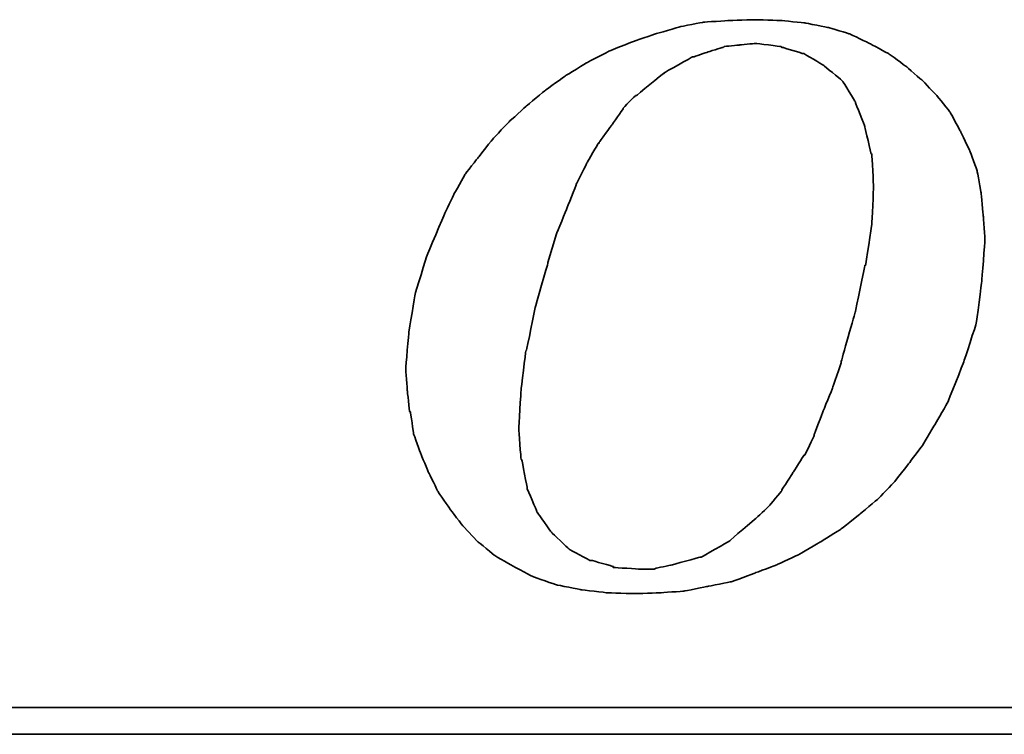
# Model space of a CAD drawing. Header units: millimetres. Extents: x 421 to 815, y 477 to 606.
# Tile 34 of 52: x 720.45 to 725.13, y 514.85 to 518.24. Entities that reach past the tile are written whole.
import ezdxf

# ---------------------------------------------------------------- set-up
doc = ezdxf.new("R2010")
doc.units = ezdxf.units.MM
doc.layers.add('DIM', color=4, linetype='CONTINUOUS')
doc.layers.add('layer 1', color=7, linetype='CONTINUOUS')

# ---------------------------------------------------------------- blocks, each defined once
blk = doc.blocks.new('TBI MOTION logo(完整正式版)')
at = {"layer": 'layer 1', "color": 22, "lineweight": 35}
for points, knots in [([(-11.34375, -6.98375), (-11.34375, -6.98375), (-10.91375, -7.43875), (-10.91375, -7.43875), (-10.91375, -7.43875), (-10.91375, -7.43875), (-10.38625, -7.87125), (-10.38625, -7.87125), (-10.38625, -7.87125), (-10.38625, -7.87125), (-9.81125, -8.20375), (-9.81125, -8.20375), (-9.81125, -8.20375), (-9.81125, -8.20375), (-9.21125, -8.51875), (-9.21125, -8.51875), (-9.21125, -8.51875), (-9.21125, -8.51875), (-8.51625, -8.75875), (-8.51625, -8.75875), (-8.51625, -8.75875), (-8.51625, -8.75875), (-7.77125, -8.90375), (-7.77125, -8.90375), (-7.77125, -8.90375), (-7.77125, -8.90375), (-6.97875, -8.99875), (-6.97875, -8.99875), (-6.97875, -8.99875), (-6.97875, -8.99875), (-6.14125, -9.02375), (-6.14125, -9.02375), (-6.14125, -9.02375), (-6.14125, -9.02375), (-5.37125, -8.99875), (-5.37125, -8.99875), (-5.37125, -8.99875), (-5.37125, -8.99875), (-4.65375, -8.94875), (-4.65375, -8.94875), (-4.65375, -8.94875), (-4.65375, -8.94875), (-3.93375, -8.80625), (-3.93375, -8.80625), (-3.93375, -8.80625), (-3.93375, -8.80625), (-3.21375, -8.66375), (-3.21375, -8.66375), (-3.21375, -8.66375), (-3.21375, -8.66375), (-2.49375, -8.39875), (-2.49375, -8.39875), (-2.49375, -8.39875), (-2.49375, -8.39875), (-1.79875, -8.13375), (-1.79875, -8.13375), (-1.79875, -8.13375), (-1.79875, -8.13375), (-1.17375, -7.84375), (-1.17375, -7.84375), (-1.17375, -7.84375), (-1.17375, -7.84375), (-0.52375, -7.46375), (-0.52375, -7.46375), (-0.52375, -7.46375), (-0.52375, -7.46375), (0.10124, -7.07875), (0.10124, -7.07875), (0.10124, -7.07875), (0.10124, -7.07875), (0.67625, -6.62375), (0.67625, -6.62375), (0.67625, -6.62375), (0.67625, -6.62375), (1.24874, -6.14375), (1.24874, -6.14375), (1.24874, -6.14375), (1.24874, -6.14375), (1.72874, -5.64125), (1.72874, -5.64125), (1.72874, -5.64125), (1.72874, -5.64125), (2.18624, -5.06375), (2.18624, -5.06375), (2.18624, -5.06375), (2.18624, -5.06375), (2.61625, -4.48874), (2.61625, -4.48874), (2.61625, -4.48874), (2.61625, -4.48874), (3.00125, -3.83874), (3.00125, -3.83874), (3.00125, -3.83874), (3.00125, -3.83874), (3.36124, -3.21374), (3.36124, -3.21374), (3.36124, -3.21374), (3.36124, -3.21374), (3.84374, -1.99125), (3.84374, -1.99125), (3.84374, -1.99125), (3.84374, -1.99125), (4.22625, -0.81875), (4.22625, -0.81875), (4.22625, -0.81875), (4.22625, -0.81875), (4.39125, 0.45624), (4.39125, 0.45624), (4.39125, 0.45624), (4.39125, 0.45624), (4.48874, 1.70124), (4.48874, 1.70124), (4.48874, 1.70124), (4.48874, 1.70124), (4.43874, 2.44625), (4.43874, 2.44625), (4.43874, 2.44625), (4.43874, 2.44625), (4.36874, 3.14125), (4.36874, 3.14125), (4.36874, 3.14125), (4.36874, 3.14125), (4.25125, 3.81125), (4.25125, 3.81125), (4.25125, 3.81125), (4.25125, 3.81125), (4.03124, 4.41125), (4.03124, 4.41125), (4.03124, 4.41125), (4.03124, 4.41125), (3.74374, 5.01125), (3.74374, 5.01125), (3.74374, 5.01125), (3.74374, 5.01125), (3.43124, 5.58875), (3.43124, 5.58875), (3.43124, 5.58875), (3.43124, 5.58875), (3.02625, 6.09125), (3.02625, 6.09125), (3.02625, 6.09125), (3.02625, 6.09125), (2.59374, 6.54875), (2.59374, 6.54875), (2.59374, 6.54875), (2.59374, 6.54875), (2.09124, 6.98125), (2.09124, 6.98125), (2.09124, 6.98125), (2.09124, 6.98125), (1.56124, 7.36625), (1.56124, 7.36625), (1.56124, 7.36625), (1.56124, 7.36625), (0.98624, 7.67625), (0.98624, 7.67625), (0.98624, 7.67625), (0.98624, 7.67625), (0.38624, 7.96375), (0.38624, 7.96375), (0.38624, 7.96375), (0.38624, 7.96375), (-0.25875, 8.15625), (-0.25875, 8.15625), (-0.25875, 8.15625), (-0.25875, 8.15625), (-0.98125, 8.30125), (-0.98125, 8.30125), (-0.98125, 8.30125), (-0.98125, 8.30125), (-1.70124, 8.37125), (-1.70124, 8.37125), (-1.70124, 8.37125), (-1.70124, 8.37125), (-2.49375, 8.39624), (-2.49375, 8.39624), (-2.49375, 8.39624), (-2.49375, 8.39624), (-3.28625, 8.37125), (-3.28625, 8.37125), (-3.28625, 8.37125), (-3.28625, 8.37125), (-4.05125, 8.32125), (-4.05125, 8.32125), (-4.05125, 8.32125), (-4.05125, 8.32125), (-4.77375, 8.18125), (-4.77375, 8.18125), (-4.77375, 8.18125), (-4.77375, 8.18125), (-5.51625, 7.96375), (-5.51625, 7.96375), (-5.51625, 7.96375), (-5.51625, 7.96375), (-6.21125, 7.72625), (-6.21125, 7.72625), (-6.21125, 7.72625), (-6.21125, 7.72625), (-6.92875, 7.43625), (-6.92875, 7.43625), (-6.92875, 7.43625), (-6.92875, 7.43625), (-7.57875, 7.10125), (-7.57875, 7.10125), (-7.57875, 7.10125), (-7.57875, 7.10125), (-8.24875, 6.69125), (-8.24875, 6.69125), (-8.24875, 6.69125), (-8.24875, 6.69125), (-8.84875, 6.26125), (-8.84875, 6.26125), (-8.84875, 6.26125), (-8.84875, 6.26125), (-9.42625, 5.78125), (-9.42625, 5.78125), (-9.42625, 5.78125), (-9.42625, 5.78125), (-9.95375, 5.30125), (-9.95375, 5.30125), (-9.95375, 5.30125), (-9.95375, 5.30125), (-10.43375, 4.79624), (-10.43375, 4.79624), (-10.43375, 4.79624), (-10.43375, 4.79624), (-10.88875, 4.22125), (-10.88875, 4.22125), (-10.88875, 4.22125), (-10.88875, 4.22125), (-11.29875, 3.69375), (-11.29875, 3.69375), (-11.29875, 3.69375), (-11.29875, 3.69375), (-11.63375, 3.09125), (-11.63375, 3.09125), (-11.63375, 3.09125), (-11.63375, 3.09125), (-11.91875, 2.49625), (-11.91875, 2.49625), (-11.91875, 2.49625), (-11.91875, 2.49625), (-12.44875, 1.24625), (-12.44875, 1.24625), (-12.44875, 1.24625), (-12.44875, 1.24625), (-12.80875, 0.06874), (-12.80875, 0.06874), (-12.80875, 0.06874), (-12.80875, 0.06874), (-12.99875, -1.07875), (-12.99875, -1.07875), (-12.99875, -1.07875), (-12.99875, -1.07875), (-13.09375, -2.18375), (-13.09375, -2.18375), (-13.09375, -2.18375), (-13.09375, -2.18375), (-13.04875, -2.85375), (-13.04875, -2.85375), (-13.04875, -2.85375), (-13.04875, -2.85375), (-12.97375, -3.50375), (-12.97375, -3.50375), (-12.97375, -3.50375), (-12.97375, -3.50375), (-12.95375, -3.50375), (-12.95375, -3.50375), (-12.95375, -3.50375), (-12.95375, -3.50375), (-12.85375, -4.17375), (-12.85375, -4.17375), (-12.85375, -4.17375), (-12.85375, -4.17375), (-12.63875, -4.77624), (-12.63875, -4.77624), (-12.63875, -4.77624), (-12.63875, -4.77624), (-12.39875, -5.35125), (-12.39875, -5.35125), (-12.39875, -5.35125), (-12.39875, -5.35125), (-12.11375, -5.92875), (-12.11375, -5.92875), (-12.11375, -5.92875), (-12.11375, -5.92875), (-11.75375, -6.45375), (-11.75375, -6.45375), (-11.75375, -6.45375), (-11.75375, -6.45375), (-11.34375, -6.98375), (-11.34375, -6.98375)], [0, 0, 0, 0, 0.01369863, 0.01369863, 0.01369863, 0.01369864, 0.02739726, 0.02739726, 0.02739726, 0.02739727, 0.04109589, 0.04109589, 0.04109589, 0.0410959, 0.05479452, 0.05479452, 0.05479452, 0.05479453, 0.06849315, 0.06849315, 0.06849315, 0.06849316, 0.08219178, 0.08219178, 0.08219178, 0.08219179, 0.09589041, 0.09589041, 0.09589041, 0.09589042, 0.10958904, 0.10958904, 0.10958904, 0.10958905, 0.12328767, 0.12328767, 0.12328767, 0.12328768, 0.1369863, 0.1369863, 0.1369863, 0.13698631, 0.15068493, 0.15068493, 0.15068493, 0.15068494, 0.16438356, 0.16438356, 0.16438356, 0.16438357, 0.17808219, 0.17808219, 0.17808219, 0.1780822, 0.19178082, 0.19178082, 0.19178082, 0.19178083, 0.20547945, 0.20547945, 0.20547945, 0.20547946, 0.21917808, 0.21917808, 0.21917808, 0.21917809, 0.23287671, 0.23287671, 0.23287671, 0.23287672, 0.24657534, 0.24657534, 0.24657534, 0.24657535, 0.26027397, 0.26027397, 0.26027397, 0.26027398, 0.2739726, 0.2739726, 0.2739726, 0.27397261, 0.28767123, 0.28767123, 0.28767123, 0.28767124, 0.30136986, 0.30136986, 0.30136986, 0.30136987, 0.31506849, 0.31506849, 0.31506849, 0.3150685, 0.32876712, 0.32876712, 0.32876712, 0.32876713, 0.34246575, 0.34246575, 0.34246575, 0.34246576, 0.35616438, 0.35616438, 0.35616438, 0.35616439, 0.36986301, 0.36986301, 0.36986301, 0.36986302, 0.38356164, 0.38356164, 0.38356164, 0.38356165, 0.39726027, 0.39726027, 0.39726027, 0.39726028, 0.4109589, 0.4109589, 0.4109589, 0.41095891, 0.42465753, 0.42465753, 0.42465753, 0.42465754, 0.43835616, 0.43835616, 0.43835616, 0.43835617, 0.45205479, 0.45205479, 0.45205479, 0.4520548, 0.46575342, 0.46575342, 0.46575342, 0.46575343, 0.47945205, 0.47945205, 0.47945205, 0.47945206, 0.49315068, 0.49315068, 0.49315068, 0.49315069, 0.50684932, 0.50684932, 0.50684932, 0.50684933, 0.52054795, 0.52054795, 0.52054795, 0.52054796, 0.53424658, 0.53424658, 0.53424658, 0.53424659, 0.54794521, 0.54794521, 0.54794521, 0.54794522, 0.56164384, 0.56164384, 0.56164384, 0.56164385, 0.57534247, 0.57534247, 0.57534247, 0.57534248, 0.5890411, 0.5890411, 0.5890411, 0.58904111, 0.60273973, 0.60273973, 0.60273973, 0.60273974, 0.61643836, 0.61643836, 0.61643836, 0.61643837, 0.63013699, 0.63013699, 0.63013699, 0.630137, 0.64383562, 0.64383562, 0.64383562, 0.64383563, 0.65753425, 0.65753425, 0.65753425, 0.65753426, 0.67123288, 0.67123288, 0.67123288, 0.67123289, 0.68493151, 0.68493151, 0.68493151, 0.68493152, 0.69863014, 0.69863014, 0.69863014, 0.69863015, 0.71232877, 0.71232877, 0.71232877, 0.71232878, 0.7260274, 0.7260274, 0.7260274, 0.72602741, 0.73972603, 0.73972603, 0.73972603, 0.73972604, 0.75342466, 0.75342466, 0.75342466, 0.75342467, 0.76712329, 0.76712329, 0.76712329, 0.7671233, 0.78082192, 0.78082192, 0.78082192, 0.78082193, 0.79452055, 0.79452055, 0.79452055, 0.79452056, 0.80821918, 0.80821918, 0.80821918, 0.80821919, 0.82191781, 0.82191781, 0.82191781, 0.82191782, 0.83561644, 0.83561644, 0.83561644, 0.83561645, 0.84931507, 0.84931507, 0.84931507, 0.84931508, 0.8630137, 0.8630137, 0.8630137, 0.86301371, 0.87671233, 0.87671233, 0.87671233, 0.87671234, 0.89041096, 0.89041096, 0.89041096, 0.89041097, 0.90410959, 0.90410959, 0.90410959, 0.9041096, 0.91780822, 0.91780822, 0.91780822, 0.91780823, 0.93150685, 0.93150685, 0.93150685, 0.93150686, 0.94520548, 0.94520548, 0.94520548, 0.94520549, 0.95890411, 0.95890411, 0.95890411, 0.95890412, 0.97260274, 0.97260274, 0.97260274, 0.97260275, 0.98630137, 0.98630137, 0.98630137, 0.98630138, 1, 1, 1, 1]), ([(-8.77875, 1.03124), (-8.77875, 1.03124), (-8.51625, 1.89625), (-8.51625, 1.89625), (-8.51625, 1.89625), (-8.51625, 1.89625), (-8.20375, 2.66375), (-8.20375, 2.66375), (-8.20375, 2.66375), (-8.20375, 2.66375), (-7.91625, 3.38125), (-7.91625, 3.38125), (-7.91625, 3.38125), (-7.91625, 3.38125), (-7.91625, 3.40624), (-7.91625, 3.40624), (-7.91625, 3.40624), (-7.91625, 3.40624), (-7.57875, 4.07624), (-7.57875, 4.07624), (-7.57875, 4.07624), (-7.57875, 4.07624), (-7.24375, 4.65125), (-7.24375, 4.65125), (-7.24375, 4.65125), (-7.24375, 4.65125), (-7.21875, 4.65125), (-7.21875, 4.65125), (-7.21875, 4.65125), (-7.21875, 4.65125), (-7.21875, 4.67624), (-7.21875, 4.67624), (-7.21875, 4.67624), (-7.21875, 4.67624), (-6.83625, 5.20375), (-6.83625, 5.20375), (-6.83625, 5.20375), (-6.83625, 5.20375), (-6.49875, 5.68625), (-6.49875, 5.68625), (-6.49875, 5.68625), (-6.49875, 5.68625), (-6.49875, 5.70625), (-6.49875, 5.70625), (-6.49875, 5.70625), (-6.49875, 5.70625), (-6.11625, 6.09125), (-6.11625, 6.09125), (-6.11625, 6.09125), (-6.11625, 6.09125), (-6.09125, 6.09125), (-6.09125, 6.09125), (-6.09125, 6.09125), (-6.09125, 6.09125), (-5.27375, 6.76625), (-5.27375, 6.76625), (-5.27375, 6.76625), (-5.27375, 6.76625), (-5.24875, 6.76625), (-5.24875, 6.76625), (-5.24875, 6.76625), (-5.24875, 6.76625), (-5.24875, 6.78625), (-5.24875, 6.78625), (-5.24875, 6.78625), (-5.24875, 6.78625), (-4.38875, 7.26624), (-4.38875, 7.26624), (-4.38875, 7.26624), (-4.38875, 7.26624), (-4.36125, 7.26624), (-4.36125, 7.26624), (-4.36125, 7.26624), (-4.36125, 7.26624), (-3.93375, 7.41125), (-3.93375, 7.41125), (-3.93375, 7.41125), (-3.93375, 7.41125), (-3.47375, 7.55625), (-3.47375, 7.55625), (-3.47375, 7.55625), (-3.47375, 7.55625), (-3.45375, 7.55625), (-3.45375, 7.55625), (-3.45375, 7.55625), (-3.45375, 7.55625), (-3.42875, 7.58124), (-3.42875, 7.58124), (-3.42875, 7.58124), (-3.42875, 7.58124), (-2.97375, 7.62625), (-2.97375, 7.62625), (-2.97375, 7.62625), (-2.97375, 7.62625), (-2.49375, 7.67625), (-2.49375, 7.67625), (-2.49375, 7.67625), (-2.49375, 7.67625), (-2.46875, 7.67625), (-2.46875, 7.67625), (-2.46875, 7.67625), (-2.46875, 7.67625), (-1.70124, 7.58124), (-1.70124, 7.58124), (-1.70124, 7.58124), (-1.70124, 7.58124), (-1.67875, 7.55625), (-1.67875, 7.55625), (-1.67875, 7.55625), (-1.67875, 7.55625), (-1.65375, 7.55625), (-1.65375, 7.55625), (-1.65375, 7.55625), (-1.65375, 7.55625), (-1.03125, 7.36625), (-1.03125, 7.36625), (-1.03125, 7.36625), (-1.03125, 7.36625), (-1.00625, 7.36625), (-1.00625, 7.36625), (-1.00625, 7.36625), (-1.00625, 7.36625), (-0.43124, 7.02624), (-0.43124, 7.02624), (-0.43124, 7.02624), (-0.43124, 7.02624), (-0.40625, 7.00624), (-0.40625, 7.00624), (-0.40625, 7.00624), (-0.40625, 7.00624), (0.12124, 6.57124), (0.12124, 6.57124), (0.12124, 6.57124), (0.12124, 6.57124), (0.14624, 6.54875), (0.14624, 6.54875), (0.14624, 6.54875), (0.14624, 6.54875), (0.17124, 6.52375), (0.17124, 6.52375), (0.17124, 6.52375), (0.17124, 6.52375), (0.55625, 5.89875), (0.55625, 5.89875), (0.55625, 5.89875), (0.55625, 5.89875), (0.55625, 5.87625), (0.55625, 5.87625), (0.55625, 5.87625), (0.55625, 5.87625), (0.84124, 5.15625), (0.84124, 5.15625), (0.84124, 5.15625), (0.84124, 5.15625), (0.84124, 5.13125), (0.84124, 5.13125), (0.84124, 5.13125), (0.84124, 5.13125), (1.03624, 4.31875), (1.03624, 4.31875), (1.03624, 4.31875), (1.03624, 4.31875), (1.05624, 4.31875), (1.05624, 4.31875), (1.05624, 4.31875), (1.05624, 4.31875), (1.05624, 4.29125), (1.05624, 4.29125), (1.05624, 4.29125), (1.05624, 4.29125), (1.10625, 3.33125), (1.10625, 3.33125), (1.10625, 3.33125), (1.10625, 3.33125), (1.10625, 3.30875), (1.10625, 3.30875), (1.10625, 3.30875), (1.10625, 3.30875), (1.05624, 2.20624), (1.05624, 2.20624), (1.05624, 2.20624), (1.05624, 2.20624), (1.05624, 2.18124), (1.05624, 2.18124), (1.05624, 2.18124), (1.05624, 2.18124), (0.86624, 0.93624), (0.86624, 0.93624), (0.86624, 0.93624), (0.86624, 0.93624), (0.84124, 0.93624), (0.84124, 0.93624), (0.84124, 0.93624), (0.84124, 0.93624), (0.55625, -0.45874), (0.55625, -0.45874), (0.55625, -0.45874), (0.55625, -0.45874), (0.12124, -1.99125), (0.12124, -1.99125), (0.12124, -1.99125), (0.12124, -1.99125), (0.12124, -2.01874), (0.12124, -2.01874), (0.12124, -2.01874), (0.12124, -2.01874), (-0.13874, -2.78375), (-0.13874, -2.78375), (-0.13874, -2.78375), (-0.13874, -2.78375), (-0.43124, -3.50375), (-0.43124, -3.50375), (-0.43124, -3.50375), (-0.43124, -3.50375), (-0.69375, -4.19875), (-0.69375, -4.19875), (-0.69375, -4.19875), (-0.69375, -4.19875), (-0.69375, -4.22375), (-0.69375, -4.22375), (-0.69375, -4.22375), (-0.69375, -4.22375), (-0.98125, -4.82374), (-0.98125, -4.82374), (-0.98125, -4.82374), (-0.98125, -4.82374), (-1.00625, -4.82374), (-1.00625, -4.82374), (-1.00625, -4.82374), (-1.00625, -4.82374), (-1.33875, -5.35125), (-1.33875, -5.35125), (-1.33875, -5.35125), (-1.33875, -5.35125), (-1.67875, -5.87875), (-1.67875, -5.87875), (-1.67875, -5.87875), (-1.67875, -5.87875), (-1.67875, -5.90375), (-1.67875, -5.90375), (-1.67875, -5.90375), (-1.67875, -5.90375), (-2.05875, -6.35875), (-2.05875, -6.35875), (-2.05875, -6.35875), (-2.05875, -6.35875), (-2.08375, -6.38375), (-2.08375, -6.38375), (-2.08375, -6.38375), (-2.08375, -6.38375), (-2.46875, -6.74375), (-2.46875, -6.74375), (-2.46875, -6.74375), (-2.46875, -6.74375), (-3.25875, -7.41625), (-3.25875, -7.41625), (-3.25875, -7.41625), (-3.25875, -7.41625), (-3.28625, -7.43875), (-3.28625, -7.43875), (-3.28625, -7.43875), (-3.28625, -7.43875), (-4.12375, -7.91875), (-4.12375, -7.91875), (-4.12375, -7.91875), (-4.12375, -7.91875), (-4.14875, -7.91875), (-4.14875, -7.91875), (-4.14875, -7.91875), (-4.14875, -7.91875), (-4.17125, -7.91875), (-4.17125, -7.91875), (-4.17125, -7.91875), (-4.17125, -7.91875), (-5.03375, -8.15875), (-5.03375, -8.15875), (-5.03375, -8.15875), (-5.03375, -8.15875), (-5.51625, -8.25625), (-5.51625, -8.25625), (-5.51625, -8.25625), (-5.51625, -8.25625), (-5.54125, -8.27875), (-5.54125, -8.27875), (-5.54125, -8.27875), (-5.54125, -8.27875), (-5.56375, -8.27875), (-5.56375, -8.27875), (-5.56375, -8.27875), (-5.56375, -8.27875), (-5.99625, -8.27875), (-5.99625, -8.27875), (-5.99625, -8.27875), (-5.99625, -8.27875), (-6.76375, -8.23125), (-6.76375, -8.23125), (-6.76375, -8.23125), (-6.76375, -8.23125), (-6.78875, -8.23125), (-6.78875, -8.23125), (-6.78875, -8.23125), (-6.78875, -8.23125), (-6.78875, -8.20375), (-6.78875, -8.20375), (-6.78875, -8.20375), (-6.78875, -8.20375), (-7.45875, -8.01375), (-7.45875, -8.01375), (-7.45875, -8.01375), (-7.45875, -8.01375), (-7.48375, -8.01375), (-7.48375, -8.01375), (-7.48375, -8.01375), (-7.48375, -8.01375), (-7.50875, -8.01375), (-7.50875, -8.01375), (-7.50875, -8.01375), (-7.50875, -8.01375), (-8.13125, -7.67875), (-8.13125, -7.67875), (-8.13125, -7.67875), (-8.13125, -7.67875), (-8.15625, -7.65375), (-8.15625, -7.65375), (-8.15625, -7.65375), (-8.15625, -7.65375), (-8.65875, -7.17375), (-8.65875, -7.17375), (-8.65875, -7.17375), (-8.65875, -7.17375), (-8.68375, -7.14875), (-8.68375, -7.14875), (-8.68375, -7.14875), (-8.68375, -7.14875), (-9.08875, -6.57375), (-9.08875, -6.57375), (-9.08875, -6.57375), (-9.08875, -6.57375), (-9.11375, -6.54875), (-9.11375, -6.54875), (-9.11375, -6.54875), (-9.11375, -6.54875), (-9.11375, -6.52875), (-9.11375, -6.52875), (-9.11375, -6.52875), (-9.11375, -6.52875), (-9.40375, -5.85375), (-9.40375, -5.85375), (-9.40375, -5.85375), (-9.40375, -5.85375), (-9.40375, -5.82875), (-9.40375, -5.82875), (-9.40375, -5.82875), (-9.40375, -5.82875), (-9.56875, -4.96875), (-9.56875, -4.96875), (-9.56875, -4.96875), (-9.56875, -4.96875), (-9.59375, -4.94375), (-9.59375, -4.94375), (-9.59375, -4.94375), (-9.59375, -4.94375), (-9.66375, -4.03375), (-9.66375, -4.03375), (-9.66375, -4.03375), (-9.66375, -4.03375), (-9.66375, -4.00875), (-9.66375, -4.00875), (-9.66375, -4.00875), (-9.66375, -4.00875), (-9.59375, -2.85375), (-9.59375, -2.85375), (-9.59375, -2.85375), (-9.59375, -2.85375), (-9.45125, -1.65875), (-9.45125, -1.65875), (-9.45125, -1.65875), (-9.45125, -1.65875), (-9.42625, -1.63375), (-9.42625, -1.63375), (-9.42625, -1.63375), (-9.42625, -1.63375), (-9.16125, -0.33875), (-9.16125, -0.33875), (-9.16125, -0.33875), (-9.16125, -0.33875), (-8.77875, 1.00624), (-8.77875, 1.00624), (-8.77875, 1.00624), (-8.77875, 1.00624), (-8.77875, 1.03124), (-8.77875, 1.03124)], [0, 0, 0, 0, 0.01020408, 0.01020408, 0.01020408, 0.01020409, 0.02040816, 0.02040816, 0.02040816, 0.02040817, 0.03061224, 0.03061224, 0.03061224, 0.03061225, 0.04081633, 0.04081633, 0.04081633, 0.04081634, 0.05102041, 0.05102041, 0.05102041, 0.05102042, 0.06122449, 0.06122449, 0.06122449, 0.0612245, 0.07142857, 0.07142857, 0.07142857, 0.07142858, 0.08163265, 0.08163265, 0.08163265, 0.08163266, 0.09183673, 0.09183673, 0.09183673, 0.09183674, 0.10204082, 0.10204082, 0.10204082, 0.10204083, 0.1122449, 0.1122449, 0.1122449, 0.11224491, 0.12244898, 0.12244898, 0.12244898, 0.12244899, 0.13265306, 0.13265306, 0.13265306, 0.13265307, 0.14285714, 0.14285714, 0.14285714, 0.14285715, 0.15306122, 0.15306122, 0.15306122, 0.15306123, 0.16326531, 0.16326531, 0.16326531, 0.16326532, 0.17346939, 0.17346939, 0.17346939, 0.1734694, 0.18367347, 0.18367347, 0.18367347, 0.18367348, 0.19387755, 0.19387755, 0.19387755, 0.19387756, 0.20408163, 0.20408163, 0.20408163, 0.20408164, 0.21428571, 0.21428571, 0.21428571, 0.21428572, 0.2244898, 0.2244898, 0.2244898, 0.22448981, 0.23469388, 0.23469388, 0.23469388, 0.23469389, 0.24489796, 0.24489796, 0.24489796, 0.24489797, 0.25510204, 0.25510204, 0.25510204, 0.25510205, 0.26530612, 0.26530612, 0.26530612, 0.26530613, 0.2755102, 0.2755102, 0.2755102, 0.27551021, 0.28571429, 0.28571429, 0.28571429, 0.2857143, 0.29591837, 0.29591837, 0.29591837, 0.29591838, 0.30612245, 0.30612245, 0.30612245, 0.30612246, 0.31632653, 0.31632653, 0.31632653, 0.31632654, 0.32653061, 0.32653061, 0.32653061, 0.32653062, 0.33673469, 0.33673469, 0.33673469, 0.3367347, 0.34693878, 0.34693878, 0.34693878, 0.34693879, 0.35714286, 0.35714286, 0.35714286, 0.35714287, 0.36734694, 0.36734694, 0.36734694, 0.36734695, 0.37755102, 0.37755102, 0.37755102, 0.37755103, 0.3877551, 0.3877551, 0.3877551, 0.38775511, 0.39795918, 0.39795918, 0.39795918, 0.39795919, 0.40816327, 0.40816327, 0.40816327, 0.40816328, 0.41836735, 0.41836735, 0.41836735, 0.41836736, 0.42857143, 0.42857143, 0.42857143, 0.42857144, 0.43877551, 0.43877551, 0.43877551, 0.43877552, 0.44897959, 0.44897959, 0.44897959, 0.4489796, 0.45918367, 0.45918367, 0.45918367, 0.45918368, 0.46938776, 0.46938776, 0.46938776, 0.46938777, 0.47959184, 0.47959184, 0.47959184, 0.47959185, 0.48979592, 0.48979592, 0.48979592, 0.48979593, 0.5, 0.5, 0.5, 0.50000001, 0.51020408, 0.51020408, 0.51020408, 0.51020409, 0.52040816, 0.52040816, 0.52040816, 0.52040817, 0.53061224, 0.53061224, 0.53061224, 0.53061225, 0.54081633, 0.54081633, 0.54081633, 0.54081634, 0.55102041, 0.55102041, 0.55102041, 0.55102042, 0.56122449, 0.56122449, 0.56122449, 0.5612245, 0.57142857, 0.57142857, 0.57142857, 0.57142858, 0.58163265, 0.58163265, 0.58163265, 0.58163266, 0.59183673, 0.59183673, 0.59183673, 0.59183674, 0.60204082, 0.60204082, 0.60204082, 0.60204083, 0.6122449, 0.6122449, 0.6122449, 0.61224491, 0.62244898, 0.62244898, 0.62244898, 0.62244899, 0.63265306, 0.63265306, 0.63265306, 0.63265307, 0.64285714, 0.64285714, 0.64285714, 0.64285715, 0.65306122, 0.65306122, 0.65306122, 0.65306123, 0.66326531, 0.66326531, 0.66326531, 0.66326532, 0.67346939, 0.67346939, 0.67346939, 0.6734694, 0.68367347, 0.68367347, 0.68367347, 0.68367348, 0.69387755, 0.69387755, 0.69387755, 0.69387756, 0.70408163, 0.70408163, 0.70408163, 0.70408164, 0.71428571, 0.71428571, 0.71428571, 0.71428572, 0.7244898, 0.7244898, 0.7244898, 0.72448981, 0.73469388, 0.73469388, 0.73469388, 0.73469389, 0.74489796, 0.74489796, 0.74489796, 0.74489797, 0.75510204, 0.75510204, 0.75510204, 0.75510205, 0.76530612, 0.76530612, 0.76530612, 0.76530613, 0.7755102, 0.7755102, 0.7755102, 0.77551021, 0.78571429, 0.78571429, 0.78571429, 0.7857143, 0.79591837, 0.79591837, 0.79591837, 0.79591838, 0.80612245, 0.80612245, 0.80612245, 0.80612246, 0.81632653, 0.81632653, 0.81632653, 0.81632654, 0.82653061, 0.82653061, 0.82653061, 0.82653062, 0.83673469, 0.83673469, 0.83673469, 0.8367347, 0.84693878, 0.84693878, 0.84693878, 0.84693879, 0.85714286, 0.85714286, 0.85714286, 0.85714287, 0.86734694, 0.86734694, 0.86734694, 0.86734695, 0.87755102, 0.87755102, 0.87755102, 0.87755103, 0.8877551, 0.8877551, 0.8877551, 0.88775511, 0.89795918, 0.89795918, 0.89795918, 0.89795919, 0.90816327, 0.90816327, 0.90816327, 0.90816328, 0.91836735, 0.91836735, 0.91836735, 0.91836736, 0.92857143, 0.92857143, 0.92857143, 0.92857144, 0.93877551, 0.93877551, 0.93877551, 0.93877552, 0.94897959, 0.94897959, 0.94897959, 0.9489796, 0.95918367, 0.95918367, 0.95918367, 0.95918368, 0.96938776, 0.96938776, 0.96938776, 0.96938777, 0.97959184, 0.97959184, 0.97959184, 0.97959185, 0.98979592, 0.98979592, 0.98979592, 0.98979593, 1, 1, 1, 1]), ([(75.90875, -9.47875), (75.90875, -9.47875), (75.90875, -12.28625), (75.90875, -12.28625), (75.90875, -12.28625), (75.90875, -12.28625), (75.90875, -12.47875), (75.90875, -12.47875), (75.90875, -12.47875), (75.90875, -12.47875), (75.71625, -12.47875), (75.71625, -12.47875), (75.71625, -12.47875), (75.71625, -12.47875), (-88.32875, -12.47875), (-88.32875, -12.47875), (-88.32875, -12.47875), (-88.32875, -12.47875), (-88.32875, -13.29375), (-88.32875, -13.29375), (-88.32875, -13.29375), (-88.32875, -13.29375), (82.89125, -13.29375), (82.89125, -13.29375), (82.89125, -13.29375), (82.89125, -13.29375), (75.90875, -9.47875), (75.90875, -9.47875)], [0, 0, 0, 0, 0.14285714, 0.14285714, 0.14285714, 0.14285715, 0.28571429, 0.28571429, 0.28571429, 0.2857143, 0.42857143, 0.42857143, 0.42857143, 0.42857144, 0.57142857, 0.57142857, 0.57142857, 0.57142858, 0.71428571, 0.71428571, 0.71428571, 0.71428572, 0.85714286, 0.85714286, 0.85714286, 0.85714287, 1, 1, 1, 1])]:
    blk.add_open_spline(points, degree=3, knots=knots, dxfattribs=at)

msp = doc.modelspace()

# ---------------------------------------------------------------- block references
at = {"layer": 'DIM', "color": 0, "xscale": 0.1563722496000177, "yscale": 0.1563722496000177, "zscale": 0.1563722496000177}
msp.add_blockref('TBI MOTION logo(完整正式版)', (724.3348, 516.9309), dxfattribs=at)

doc.saveas('drawing.dxf')
